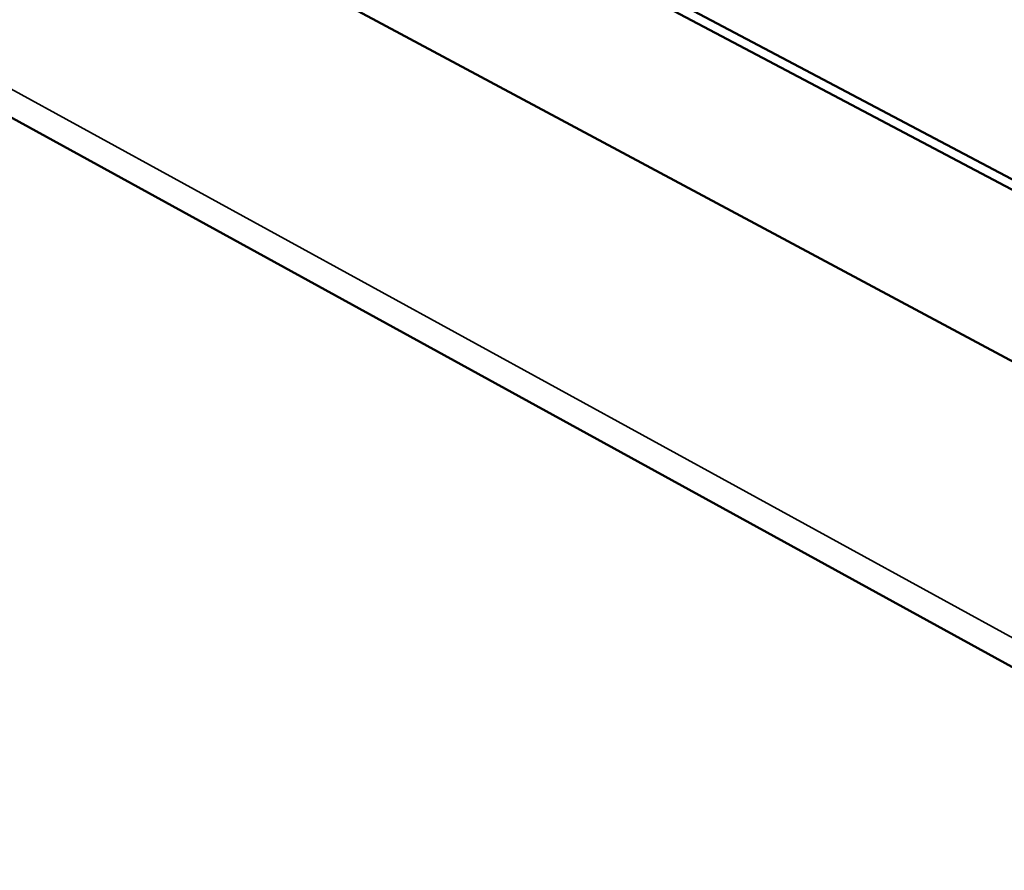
# Model space of a CAD drawing. Header units: millimetres. Extents: x 10 to 634, y 10 to 422.
# Tile 53 of 97: x 474 to 486, y 100 to 111. Entities that reach past the tile are written whole.
import ezdxf

# ---------------------------------------------------------------- set-up
doc = ezdxf.new("R2010")
doc.units = ezdxf.units.MM
doc.header["$LTSCALE"] = 2
doc.layers.add('Visible (ANSI)', color=7, linetype='Continuous', lineweight=50)
doc.layers.add('Visible Narrow (ANSI)', color=7, linetype='Continuous', lineweight=35)

msp = doc.modelspace()

# ---------------------------------------------------------------- linework, layer by layer
at = {"layer": 'Visible (ANSI)'}
for p, q in [((466.45, 119.137), (501.807, 100.438)), ((501.806, 100.302), (466.545, 118.966)), ((501.467, 98.27), (466.255, 117.161)), ((464.318, 114.735), (504.815, 92.486))]:
    msp.add_line(p, q, dxfattribs=at)
at = {"layer": 'Visible Narrow (ANSI)'}
msp.add_line((464.055, 115.214), (504.589, 92.996), dxfattribs=at)

doc.saveas('drawing.dxf')
